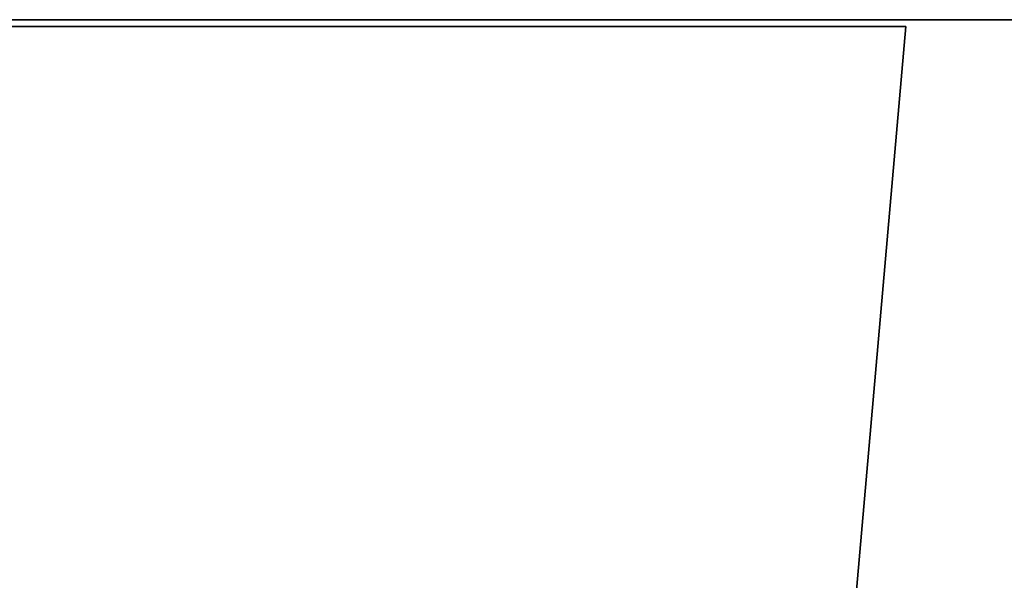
# Model space of a CAD drawing. Header units: inches. Extents: x -172 to 2825, y -1500 to 2400.
# Tile 19 of 47: x 1414 to 1858, y -552 to -300. Entities that reach past the tile are written whole.
import ezdxf

# ---------------------------------------------------------------- set-up
doc = ezdxf.new("R2010")
doc.units = ezdxf.units.IN
doc.layers.add('1', color=7, linetype='Continuous')

# ---------------------------------------------------------------- blocks, each defined once
blk = doc.blocks.new('UG_SURFACE_266')
at = {"layer": '1', "color": 160}
blk.add_3dface([(-287.98905, -366.462171, -583.164096), (-30.221917, -1328.462124, -499.000013), (-30.221917, -1328.462124, 827.000022), (-287.98905, -366.462171, 827.000022)], dxfattribs=at)
blk = doc.blocks.new('UG_SURFACE_273')
at = {"layer": '1', "color": 160}
blk.add_3dface([(1456.778049, -1328.462124, -499.000013), (1714.54525, -366.462171, -583.164096), (1714.54525, -366.462171, 827.000022), (1456.778049, -1328.462124, 827.000022)], dxfattribs=at)
blk = doc.blocks.new('473553_GEAR_HOUSING_IPART__R28')
at = {"layer": '1', "color": 160}
for p, q in [((-586.721916, -363.462175, -689.998442), (-586.721916, -363.462175, 970)), ((-287.989039, -366.462175, -583.164094), (-287.989039, -366.462175, 827)), ((1714.545207, -366.462175, -583.164094), (1714.545207, -366.462175, 827)), ((2013.278084, -363.462175, 970), (2013.278084, -363.462175, -689.998442))]:
    blk.add_line(p, q, dxfattribs=at)
for name in ['UG_SURFACE_266', 'UG_SURFACE_273']:
    blk.add_blockref(name, (0, 0))
blk = doc.blocks.new('697300_GEAR_HOUSING_IASSY_SIMP')
at = {"layer": '1', "color": 172, "extrusion": (-1, 0, 0), "rotation": 90}
blk.add_blockref('473553_GEAR_HOUSING_IPART__R28', (0, 216.721916, -1643.278084), dxfattribs=at)
blk = doc.blocks.new('PAAJ001592_GEAR_COMPLETE_IASSY')
at = {"layer": '1', "color": 172}
blk.add_blockref('697300_GEAR_HOUSING_IASSY_SIMP', (-689.5, 0, -997.5), dxfattribs=at)
blk = doc.blocks.new('PAAJ001672_SV105-P63_PIPING_AR')
at = {"layer": '1', "color": 172, "extrusion": (-1, 0, 0), "rotation": 90}
blk.add_blockref('PAAJ001592_GEAR_COMPLETE_IASSY', (-63.962152, -393.778061, 67.499998), dxfattribs=at)

msp = doc.modelspace()

# ---------------------------------------------------------------- block references
at = {"layer": '1', "color": 172, "extrusion": (1, 0, 0), "rotation": 270}
msp.add_blockref('PAAJ001672_SV105-P63_PIPING_AR', (-0.500087, 0.000002, 670.001535), dxfattribs=at)

doc.saveas('drawing.dxf')
